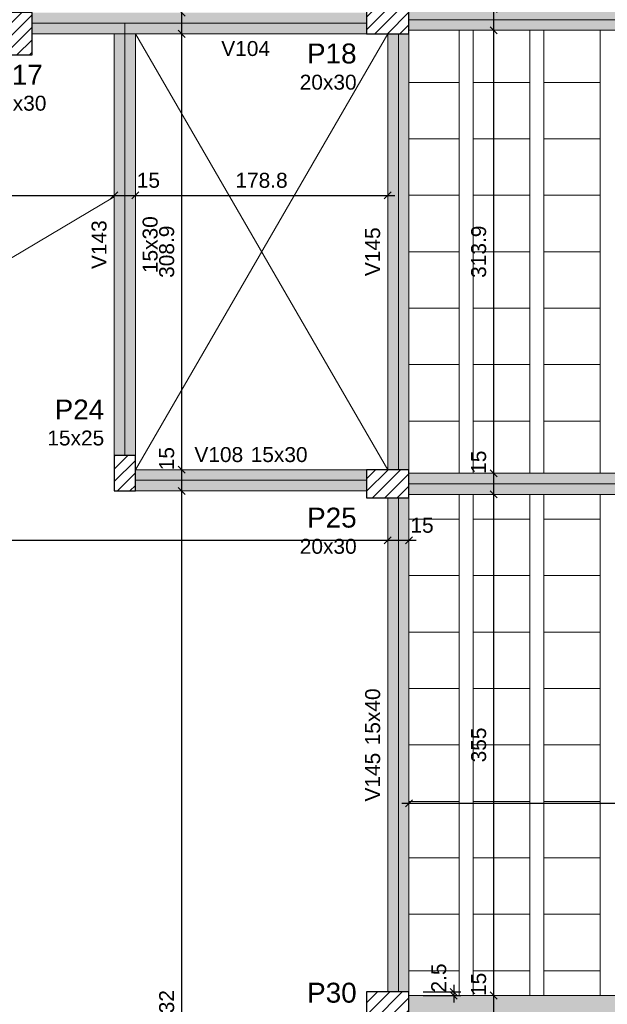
# Model space of a CAD drawing. Header units: millimetres. Extents: x 0 to 119, y 0 to 84.
# Tile 30 of 35: x 64.18 to 72.5, y 54.75 to 68.71. Entities that reach past the tile are written whole.
import ezdxf

# ---------------------------------------------------------------- set-up
doc = ezdxf.new("R2010")
doc.units = ezdxf.units.MM
doc.header["$MEASUREMENT"] = 0
doc.linetypes.add('NULL', pattern=[0])
doc.layers.get('0').update_dxf_attribs({"lineweight": 18})
for name, color, linetype, lineweight in [('FO-Aberturas', 7, 'Continuous', 5), ('FO-Cotas', 5, 'Continuous', 5), ('FO-Eixos', 5, 'Continuous', 5), ('FO-Hachura pilar que passa', 19, 'Continuous', 5), ('FO-Hachura viga', 43, 'Continuous', 5), ('FO-Hachuras das lajes', 1, 'Continuous', 20), ('FO-Pilares', 4, 'Continuous', 30), ('FO-Textos das vigas', 7, 'Continuous', 5), ('FO-Textos dos pilares', 7, 'Continuous', 5), ('FO-Vigas', 1, 'Continuous', 20)]:
    doc.layers.add(name, color=color, linetype=linetype, lineweight=lineweight)
doc.styles.add('Arial', font='txt')
doc.dimstyles.new('UM_50.000000', dxfattribs={"dimtxt": 0.18, "dimasz": 0.1, "dimexe": 0.1, "dimexo": 0.2, "dimgap": 0, "dimtad": 1, "dimtih": 1, "dimtoh": 1, "dimdec": 1, "dimlfac": 50, "dimzin": 0, "dimdsep": 46, "dimtxsty": 'Standard', "dimcen": 0.09, "dimdle": 0.1, "dimadec": 1, "dimazin": 2, "dimtfac": 1, "dimtdec": 4, "dimtofl": 0, "dimtmove": 0, "dimatfit": 3, "dimfxl": 1, "dimtolj": 1, "dimarcsym": 0})

# ---------------------------------------------------------------- blocks, each defined once
blk = doc.blocks.new('_Oblique')
at = {"color": 0, "linetype": 'ByBlock', "lineweight": -2}
blk.add_line((-0.5, -0.5), (0.5, 0.5), dxfattribs=at)
blk = doc.blocks.new('*D116')
at = {"layer": 'Defpoints', "color": 0}
for p in [(69.695, 57.602), (79.315, 57.602), (79.315, 57.602)]:
    blk.add_point(p, dxfattribs=at)
at = {"layer": 'FO-Cotas', "color": 0, "lineweight": -2}
blk.add_line((69.595, 57.602), (79.415, 57.602), dxfattribs=at)
at = {"layer": 'FO-Cotas', "color": 0, "lineweight": -2, "xscale": 0.1, "yscale": 0.1, "zscale": 0.1, "rotation": 180}
blk.add_blockref('_Oblique', (69.695, 57.602), dxfattribs=at)
at = {"layer": 'FO-Cotas', "color": 0, "lineweight": -2, "xscale": 0.1, "yscale": 0.1, "zscale": 0.1}
blk.add_blockref('_Oblique', (79.315, 57.602), dxfattribs=at)
at = {"layer": 'FO-Cotas', "color": 7, "insert": (74.505, 57.814), "char_height": 0.2118, "attachment_point": 5, "rotation": 0.0057, "style": 'Arial'}
blk.add_mtext('\\A1;481', dxfattribs=at)
blk = doc.blocks.new('*D119')
at = {"layer": 'Defpoints', "color": 0}
for p in [(23.058, 61.328), (69.395, 61.328), (69.395, 61.328)]:
    blk.add_point(p, dxfattribs=at)
at = {"layer": 'FO-Cotas', "color": 0, "lineweight": -2}
blk.add_line((22.958, 61.328), (69.495, 61.328), dxfattribs=at)
at = {"layer": 'FO-Cotas', "color": 0, "lineweight": -2, "xscale": 0.1, "yscale": 0.1, "zscale": 0.1, "rotation": 180}
blk.add_blockref('_Oblique', (23.058, 61.328), dxfattribs=at)
at = {"layer": 'FO-Cotas', "color": 0, "lineweight": -2, "xscale": 0.1, "yscale": 0.1, "zscale": 0.1}
blk.add_blockref('_Oblique', (69.395, 61.328), dxfattribs=at)
at = {"layer": 'FO-Cotas', "color": 7, "insert": (46.226, 61.54), "char_height": 0.2118, "attachment_point": 5, "rotation": 0.0057, "style": 'Arial'}
blk.add_mtext('\\A1;2316.8', dxfattribs=at)
blk = doc.blocks.new('*D120')
at = {"layer": 'Defpoints', "color": 0}
for p in [(69.395, 61.328), (69.695, 61.328), (69.695, 61.328)]:
    blk.add_point(p, dxfattribs=at)
at = {"layer": 'FO-Cotas', "color": 0, "lineweight": -2}
blk.add_line((69.295, 61.328), (69.795, 61.328), dxfattribs=at)
at = {"layer": 'FO-Cotas', "color": 0, "lineweight": -2, "xscale": 0.1, "yscale": 0.1, "zscale": 0.1, "rotation": 180}
blk.add_blockref('_Oblique', (69.395, 61.328), dxfattribs=at)
at = {"layer": 'FO-Cotas', "color": 0, "lineweight": -2, "xscale": 0.1, "yscale": 0.1, "zscale": 0.1}
blk.add_blockref('_Oblique', (69.695, 61.328), dxfattribs=at)
at = {"layer": 'FO-Cotas', "color": 7, "insert": (69.88, 61.54), "char_height": 0.2118, "attachment_point": 5, "rotation": 0.0057, "style": 'Arial'}
blk.add_mtext('\\A1;15', dxfattribs=at)
blk = doc.blocks.new('*D125')
at = {"layer": 'Defpoints', "color": 0}
for p in [(23.058, 66.216), (65.518, 66.216), (65.518, 66.216)]:
    blk.add_point(p, dxfattribs=at)
at = {"layer": 'FO-Cotas', "color": 0, "lineweight": -2}
blk.add_line((22.958, 66.216), (65.618, 66.216), dxfattribs=at)
at = {"layer": 'FO-Cotas', "color": 0, "lineweight": -2, "xscale": 0.1, "yscale": 0.1, "zscale": 0.1, "rotation": 180}
blk.add_blockref('_Oblique', (23.058, 66.216), dxfattribs=at)
at = {"layer": 'FO-Cotas', "color": 0, "lineweight": -2, "xscale": 0.1, "yscale": 0.1, "zscale": 0.1}
blk.add_blockref('_Oblique', (65.518, 66.216), dxfattribs=at)
at = {"layer": 'FO-Cotas', "color": 7, "insert": (44.288, 66.428), "char_height": 0.2118, "attachment_point": 5, "rotation": 0.0057, "style": 'Arial'}
blk.add_mtext('\\A1;2123', dxfattribs=at)
blk = doc.blocks.new('*D126')
at = {"layer": 'Defpoints', "color": 0}
for p in [(65.518, 66.216), (65.818, 66.216), (65.818, 66.216)]:
    blk.add_point(p, dxfattribs=at)
at = {"layer": 'FO-Cotas', "color": 0, "lineweight": -2}
blk.add_line((65.418, 66.216), (65.918, 66.216), dxfattribs=at)
at = {"layer": 'FO-Cotas', "color": 0, "lineweight": -2, "xscale": 0.1, "yscale": 0.1, "zscale": 0.1, "rotation": 180}
blk.add_blockref('_Oblique', (65.518, 66.216), dxfattribs=at)
at = {"layer": 'FO-Cotas', "color": 0, "lineweight": -2, "xscale": 0.1, "yscale": 0.1, "zscale": 0.1}
blk.add_blockref('_Oblique', (65.818, 66.216), dxfattribs=at)
at = {"layer": 'FO-Cotas', "color": 7, "insert": (66.003, 66.428), "char_height": 0.2118, "attachment_point": 5, "rotation": 0.0057, "style": 'Arial'}
blk.add_mtext('\\A1;15', dxfattribs=at)
blk = doc.blocks.new('*D127')
at = {"layer": 'Defpoints', "color": 0}
for p in [(65.818, 66.216), (69.395, 66.216), (69.395, 66.216)]:
    blk.add_point(p, dxfattribs=at)
at = {"layer": 'FO-Cotas', "color": 0, "lineweight": -2}
blk.add_line((65.718, 66.216), (69.495, 66.216), dxfattribs=at)
at = {"layer": 'FO-Cotas', "color": 0, "lineweight": -2, "xscale": 0.1, "yscale": 0.1, "zscale": 0.1, "rotation": 180}
blk.add_blockref('_Oblique', (65.818, 66.216), dxfattribs=at)
at = {"layer": 'FO-Cotas', "color": 0, "lineweight": -2, "xscale": 0.1, "yscale": 0.1, "zscale": 0.1}
blk.add_blockref('_Oblique', (69.395, 66.216), dxfattribs=at)
at = {"layer": 'FO-Cotas', "color": 7, "insert": (67.606, 66.428), "char_height": 0.2118, "attachment_point": 5, "rotation": 0.0057, "style": 'Arial'}
blk.add_mtext('\\A1;178.8', dxfattribs=at)
blk = doc.blocks.new('*D183')
at = {"layer": 'Defpoints', "color": 0}
for p in [(66.475, 62.028), (66.475, 62.028), (66.475, 47.388)]:
    blk.add_point(p, dxfattribs=at)
at = {"layer": 'FO-Cotas', "color": 0, "lineweight": -2}
blk.add_line((66.475, 47.288), (66.475, 62.128), dxfattribs=at)
at = {"layer": 'FO-Cotas', "color": 0, "lineweight": -2, "xscale": 0.1, "yscale": 0.1, "zscale": 0.1}
for p, rotation in [((66.475, 62.028), 90), ((66.475, 47.388), 270)]:
    blk.add_blockref('_Oblique', p, dxfattribs=dict(at, rotation=rotation))
at = {"layer": 'FO-Cotas', "color": 7, "insert": (66.263, 54.708), "char_height": 0.2118, "attachment_point": 5, "rotation": 90, "style": 'Arial'}
blk.add_mtext('\\A1;732', dxfattribs=at)
blk = doc.blocks.new('*D184')
at = {"layer": 'Defpoints', "color": 0}
for p in [(66.475, 62.328), (66.475, 62.328), (66.475, 62.028)]:
    blk.add_point(p, dxfattribs=at)
at = {"layer": 'FO-Cotas', "color": 0, "lineweight": -2}
blk.add_line((66.475, 61.928), (66.475, 62.428), dxfattribs=at)
at = {"layer": 'FO-Cotas', "color": 0, "lineweight": -2, "xscale": 0.1, "yscale": 0.1, "zscale": 0.1}
for p, rotation in [((66.475, 62.328), 90), ((66.475, 62.028), 270)]:
    blk.add_blockref('_Oblique', p, dxfattribs=dict(at, rotation=rotation))
at = {"layer": 'FO-Cotas', "color": 7, "insert": (66.263, 62.485), "char_height": 0.2118, "attachment_point": 5, "rotation": 90, "style": 'Arial'}
blk.add_mtext('\\A1;15', dxfattribs=at)
blk = doc.blocks.new('*D185')
at = {"layer": 'Defpoints', "color": 0}
for p in [(66.475, 68.505), (66.475, 68.505), (66.475, 62.328)]:
    blk.add_point(p, dxfattribs=at)
at = {"layer": 'FO-Cotas', "color": 0, "lineweight": -2}
blk.add_line((66.475, 62.228), (66.475, 68.605), dxfattribs=at)
at = {"layer": 'FO-Cotas', "color": 0, "lineweight": -2, "xscale": 0.1, "yscale": 0.1, "zscale": 0.1}
for p, rotation in [((66.475, 68.505), 90), ((66.475, 62.328), 270)]:
    blk.add_blockref('_Oblique', p, dxfattribs=dict(at, rotation=rotation))
at = {"layer": 'FO-Cotas', "color": 7, "insert": (66.263, 65.417), "char_height": 0.2118, "attachment_point": 5, "rotation": 90, "style": 'Arial'}
blk.add_mtext('\\A1;308.9', dxfattribs=at)
blk = doc.blocks.new('*D186')
at = {"layer": 'Defpoints', "color": 0}
for p in [(66.475, 68.805), (66.475, 68.805), (66.475, 68.505)]:
    blk.add_point(p, dxfattribs=at)
at = {"layer": 'FO-Cotas', "color": 0, "lineweight": -2}
blk.add_line((66.475, 68.405), (66.475, 68.905), dxfattribs=at)
at = {"layer": 'FO-Cotas', "color": 0, "lineweight": -2, "xscale": 0.1, "yscale": 0.1, "zscale": 0.1}
for p, rotation in [((66.475, 68.805), 90), ((66.475, 68.505), 270)]:
    blk.add_blockref('_Oblique', p, dxfattribs=dict(at, rotation=rotation))
at = {"layer": 'FO-Cotas', "color": 7, "insert": (66.263, 68.963), "char_height": 0.2118, "attachment_point": 5, "rotation": 90, "style": 'Arial'}
blk.add_mtext('\\A1;15', dxfattribs=at)
blk = doc.blocks.new('*D187')
at = {"layer": 'Defpoints', "color": 0}
for p in [(66.475, 75.108), (66.475, 75.108), (66.475, 68.805)]:
    blk.add_point(p, dxfattribs=at)
at = {"layer": 'FO-Cotas', "color": 0, "lineweight": -2}
blk.add_line((66.475, 68.705), (66.475, 75.208), dxfattribs=at)
at = {"layer": 'FO-Cotas', "color": 0, "lineweight": -2, "xscale": 0.1, "yscale": 0.1, "zscale": 0.1}
for p, rotation in [((66.475, 75.108), 90), ((66.475, 68.805), 270)]:
    blk.add_blockref('_Oblique', p, dxfattribs=dict(at, rotation=rotation))
at = {"layer": 'FO-Cotas', "color": 7, "insert": (66.263, 71.957), "char_height": 0.2118, "attachment_point": 5, "rotation": 90, "style": 'Arial'}
blk.add_mtext('\\A1;315.1', dxfattribs=at)
blk = doc.blocks.new('*D195')
at = {"layer": 'Defpoints', "color": 0}
for p in [(70.895, 54.878), (70.895, 54.878), (70.895, 54.578)]:
    blk.add_point(p, dxfattribs=at)
at = {"layer": 'FO-Cotas', "color": 0, "lineweight": -2}
blk.add_line((70.895, 54.478), (70.895, 54.978), dxfattribs=at)
at = {"layer": 'FO-Cotas', "color": 0, "lineweight": -2, "xscale": 0.1, "yscale": 0.1, "zscale": 0.1}
for p, rotation in [((70.895, 54.878), 90), ((70.895, 54.578), 270)]:
    blk.add_blockref('_Oblique', p, dxfattribs=dict(at, rotation=rotation))
at = {"layer": 'FO-Cotas', "color": 7, "insert": (70.683, 55.035), "char_height": 0.2118, "attachment_point": 5, "rotation": 90, "style": 'Arial'}
blk.add_mtext('\\A1;15', dxfattribs=at)
blk = doc.blocks.new('*D196')
at = {"layer": 'Defpoints', "color": 0}
for p in [(70.895, 61.978), (70.895, 61.978), (70.895, 54.878)]:
    blk.add_point(p, dxfattribs=at)
at = {"layer": 'FO-Cotas', "color": 0, "lineweight": -2}
blk.add_line((70.895, 54.778), (70.895, 62.078), dxfattribs=at)
at = {"layer": 'FO-Cotas', "color": 0, "lineweight": -2, "xscale": 0.1, "yscale": 0.1, "zscale": 0.1}
for p, rotation in [((70.895, 61.978), 90), ((70.895, 54.878), 270)]:
    blk.add_blockref('_Oblique', p, dxfattribs=dict(at, rotation=rotation))
at = {"layer": 'FO-Cotas', "color": 7, "insert": (70.683, 58.428), "char_height": 0.2118, "attachment_point": 5, "rotation": 90, "style": 'Arial'}
blk.add_mtext('\\A1;355', dxfattribs=at)
blk = doc.blocks.new('*D197')
at = {"layer": 'Defpoints', "color": 0}
for p in [(70.895, 62.278), (70.895, 62.278), (70.895, 61.978)]:
    blk.add_point(p, dxfattribs=at)
at = {"layer": 'FO-Cotas', "color": 0, "lineweight": -2}
blk.add_line((70.895, 61.878), (70.895, 62.378), dxfattribs=at)
at = {"layer": 'FO-Cotas', "color": 0, "lineweight": -2, "xscale": 0.1, "yscale": 0.1, "zscale": 0.1}
for p, rotation in [((70.895, 62.278), 90), ((70.895, 61.978), 270)]:
    blk.add_blockref('_Oblique', p, dxfattribs=dict(at, rotation=rotation))
at = {"layer": 'FO-Cotas', "color": 7, "insert": (70.683, 62.435), "char_height": 0.2118, "attachment_point": 5, "rotation": 90, "style": 'Arial'}
blk.add_mtext('\\A1;15', dxfattribs=at)
blk = doc.blocks.new('*D198')
at = {"layer": 'Defpoints', "color": 0}
for p in [(70.895, 68.555), (70.895, 68.555), (70.895, 62.278)]:
    blk.add_point(p, dxfattribs=at)
at = {"layer": 'FO-Cotas', "color": 0, "lineweight": -2}
blk.add_line((70.895, 62.178), (70.895, 68.655), dxfattribs=at)
at = {"layer": 'FO-Cotas', "color": 0, "lineweight": -2, "xscale": 0.1, "yscale": 0.1, "zscale": 0.1}
for p, rotation in [((70.895, 68.555), 90), ((70.895, 62.278), 270)]:
    blk.add_blockref('_Oblique', p, dxfattribs=dict(at, rotation=rotation))
at = {"layer": 'FO-Cotas', "color": 7, "insert": (70.683, 65.417), "char_height": 0.2118, "attachment_point": 5, "rotation": 90, "style": 'Arial'}
blk.add_mtext('\\A1;313.9', dxfattribs=at)
blk = doc.blocks.new('*D199')
at = {"layer": 'Defpoints', "color": 0}
for p in [(70.895, 68.855), (70.895, 68.855), (70.895, 68.555)]:
    blk.add_point(p, dxfattribs=at)
at = {"layer": 'FO-Cotas', "color": 0, "lineweight": -2}
blk.add_line((70.895, 68.455), (70.895, 68.955), dxfattribs=at)
at = {"layer": 'FO-Cotas', "color": 0, "lineweight": -2, "xscale": 0.1, "yscale": 0.1, "zscale": 0.1}
for p, rotation in [((70.895, 68.855), 90), ((70.895, 68.555), 270)]:
    blk.add_blockref('_Oblique', p, dxfattribs=dict(at, rotation=rotation))
at = {"layer": 'FO-Cotas', "color": 7, "insert": (70.683, 69.013), "char_height": 0.2118, "attachment_point": 5, "rotation": 90, "style": 'Arial'}
blk.add_mtext('\\A1;15', dxfattribs=at)
blk = doc.blocks.new('*D225')
at = {"layer": 'Defpoints', "color": 0}
for p in [(69.695, 54.928), (69.695, 54.878), (70.33, 54.878)]:
    blk.add_point(p, dxfattribs=at)
at = {"layer": 'FO-Cotas', "color": 0, "lineweight": -2}
for p, q in [((70.33, 55.028), (70.33, 54.778)), ((69.895, 54.928), (70.43, 54.928)), ((69.895, 54.878), (70.43, 54.878))]:
    blk.add_line(p, q, dxfattribs=at)
at = {"layer": 'FO-Cotas', "color": 0, "lineweight": -2, "xscale": 0.1, "yscale": 0.1, "zscale": 0.1}
for p, rotation in [((70.33, 54.928), 90), ((70.33, 54.878), 270)]:
    blk.add_blockref('_Oblique', p, dxfattribs=dict(at, rotation=rotation))
at = {"layer": 'FO-Cotas', "color": 7, "insert": (70.118, 55.126), "char_height": 0.2118, "attachment_point": 5, "rotation": 90, "style": 'Arial'}
blk.add_mtext('\\A1;2.5', dxfattribs=at)

msp = doc.modelspace()

# ---------------------------------------------------------------- hatches: boundary and pattern name
at = {"layer": 'FO-Hachura pilar que passa', "linetype": 'Continuous'}
h = msp.add_hatch(dxfattribs=at)
h.set_pattern_fill('ANSI31', color=19, style=0)
h.paths.add_polyline_path([(63.9546, 68.2068), (64.1546, 68.2068), (64.3546, 68.2068), (64.3546, 68.5068), (64.3546, 68.8068), (64.1546, 68.8068), (63.9546, 68.8068), (63.9546, 68.5068)])
h = msp.add_hatch(dxfattribs=at)
h.set_pattern_fill('ANSI31', color=19, style=0)
h.paths.add_polyline_path([(69.0942, 68.9054), (69.0942, 68.7054), (69.0942, 68.5054), (69.3942, 68.5054), (69.6942, 68.5054), (69.6942, 68.7054), (69.6942, 68.9054), (69.3942, 68.9054)])
h = msp.add_hatch(dxfattribs=at)
h.set_pattern_fill('ANSI31', color=19, style=0)
h.paths.add_polyline_path([(65.518, 62.0282), (65.668, 62.0282), (65.818, 62.0282), (65.818, 62.2782), (65.818, 62.5282), (65.668, 62.5282), (65.518, 62.5282), (65.518, 62.2782)])
h = msp.add_hatch(dxfattribs=at)
h.set_pattern_fill('ANSI31', color=19, style=0)
h.paths.add_polyline_path([(69.0946, 62.3282), (69.0946, 62.1282), (69.0946, 61.9282), (69.3946, 61.9282), (69.6946, 61.9282), (69.6946, 62.1282), (69.6946, 62.3282), (69.3946, 62.3282)])
h = msp.add_hatch(dxfattribs=at)
h.set_pattern_fill('ANSI31', color=19, style=0)
h.paths.add_polyline_path([(69.0946, 54.9282), (69.0946, 54.7282), (69.0946, 54.5282), (69.3946, 54.5282), (69.6946, 54.5282), (69.6946, 54.7282), (69.6946, 54.9282), (69.3946, 54.9282)])
at = {"layer": 'FO-Hachura viga', "linetype": 'Continuous'}
for points in [[(65.668, 68.8054), (65.668, 68.8054), (64.3546, 68.8054), (64.3546, 68.5052), (65.668, 68.5052), (65.668, 68.8054)], [(69.0942, 68.8054), (69.0942, 68.8054), (65.668, 68.8054), (65.668, 68.5054), (69.0942, 68.5054), (69.0942, 68.8054)], [(79.0146, 68.8554), (79.0146, 68.8554), (69.6942, 68.8554), (69.6942, 68.5554), (79.0146, 68.5554), (79.0146, 68.8554)], [(65.8178, 68.5054), (65.8178, 68.5054), (65.668, 68.6554), (65.518, 68.5052), (65.518, 62.528), (65.8178, 62.528), (65.8178, 68.5054)], [(69.6946, 68.5054), (69.6946, 68.5054), (69.3946, 68.5054), (69.3946, 62.328), (69.6946, 62.328), (69.6946, 68.5054)], [(69.0946, 62.328), (69.0946, 62.328), (65.818, 62.328), (65.818, 62.028), (69.0946, 62.028), (69.0946, 62.328)], [(79.0152, 62.278), (79.0152, 62.278), (69.6946, 62.278), (69.6946, 61.978), (79.0152, 61.978), (79.0152, 62.278)], [(69.6946, 61.928), (69.6946, 61.928), (69.3946, 61.928), (69.3946, 54.9282), (69.6946, 54.9282), (69.6946, 61.928)], [(79.0152, 54.8782), (79.0152, 54.8782), (69.6946, 54.8782), (69.6946, 54.5782), (79.0152, 54.5782), (79.0152, 54.8782)]]:
    msp.add_hatch(color=43, dxfattribs=at).paths.add_polyline_path(points)

# ---------------------------------------------------------------- linework, layer by layer
at = {"layer": 'FO-Aberturas'}
for p, q in [((65.818, 62.3282), (69.395, 68.5052)), ((69.395, 62.3282), (65.818, 68.5052)), ((23.158, 40.9752), (65.518, 66.1972))]:
    msp.add_line(p, q, dxfattribs=at)
at = {"layer": 'FO-Eixos'}
for p, q in [((64.3546, 68.6554), (65.668, 68.6554)), ((65.668, 62.5282), (65.668, 68.6554)), ((65.668, 68.6554), (69.0942, 68.6554)), ((69.6942, 68.7054), (79.0148, 68.7054)), ((69.5446, 62.3282), (69.5446, 68.5054)), ((65.818, 62.1782), (69.0946, 62.1782)), ((69.6946, 62.1282), (79.0152, 62.1282)), ((69.5446, 54.9282), (69.5446, 61.9282))]:
    msp.add_line(p, q, dxfattribs=at)
for points in [[(69.694, 67.8172), (70.405, 67.8172), (70.405, 68.5552)], [(70.605, 68.5552), (70.605, 67.8172), (71.405, 67.8172), (71.405, 68.5552)], [(71.605, 68.5552), (71.605, 67.8172), (72.405, 67.8172), (72.405, 68.5552)], [(69.694, 67.0172), (70.405, 67.0172), (70.405, 67.8172), (69.694, 67.8172)], [(69.694, 66.2172), (70.405, 66.2172), (70.405, 67.0172), (69.694, 67.0172)], [(69.694, 65.4172), (70.405, 65.4172), (70.405, 66.2172), (69.694, 66.2172)], [(69.694, 64.6172), (70.405, 64.6172), (70.405, 65.4172), (69.694, 65.4172)], [(69.695, 63.8172), (70.405, 63.8172), (70.405, 64.6172), (69.694, 64.6172)], [(69.695, 63.0172), (70.405, 63.0172), (70.405, 63.8172), (69.695, 63.8172)], [(70.405, 62.2782), (70.405, 63.0172), (69.695, 63.0172)], [(71.405, 62.2782), (71.405, 63.0172), (70.605, 63.0172), (70.605, 62.2782)], [(72.405, 62.2782), (72.405, 63.0172), (71.605, 63.0172), (71.605, 62.2782)], [(69.695, 61.6282), (70.405, 61.6282), (70.405, 61.9782)], [(70.605, 61.9782), (70.605, 61.6282), (71.405, 61.6282), (71.405, 61.9782)], [(71.605, 61.9782), (71.605, 61.6282), (72.405, 61.6282), (72.405, 61.9782)], [(69.695, 60.8282), (70.405, 60.8282), (70.405, 61.6282), (69.695, 61.6282)], [(69.695, 60.0282), (70.405, 60.0282), (70.405, 60.8282), (69.695, 60.8282)], [(69.695, 59.2282), (70.405, 59.2282), (70.405, 60.0282), (69.695, 60.0282)], [(69.695, 58.4282), (70.405, 58.4282), (70.405, 59.2282), (69.695, 59.2282)], [(69.695, 57.6282), (70.405, 57.6282), (70.405, 58.4282), (69.695, 58.4282)], [(69.695, 56.8282), (70.405, 56.8282), (70.405, 57.6282), (69.695, 57.6282)], [(69.695, 56.0282), (70.405, 56.0282), (70.405, 56.8282), (69.695, 56.8282)], [(69.695, 55.2282), (70.405, 55.2282), (70.405, 56.0282), (69.695, 56.0282)], [(70.405, 54.8782), (70.405, 55.2282), (69.695, 55.2282)], [(71.405, 54.8782), (71.405, 55.2282), (70.605, 55.2282), (70.605, 54.8782)], [(72.405, 54.8782), (72.405, 55.2282), (71.605, 55.2282), (71.605, 54.8782)]]:
    msp.add_lwpolyline(points, dxfattribs=at)
for points in [[(71.405, 67.0172), (71.405, 67.8172), (70.605, 67.8172), (70.605, 67.0172), (71.405, 67.0172)], [(72.405, 67.0172), (72.405, 67.8172), (71.605, 67.8172), (71.605, 67.0172), (72.405, 67.0172)], [(71.405, 66.2172), (71.405, 67.0172), (70.605, 67.0172), (70.605, 66.2172), (71.405, 66.2172)], [(72.405, 66.2172), (72.405, 67.0172), (71.605, 67.0172), (71.605, 66.2172), (72.405, 66.2172)], [(71.405, 65.4172), (71.405, 66.2172), (70.605, 66.2172), (70.605, 65.4172), (71.405, 65.4172)], [(72.405, 65.4172), (72.405, 66.2172), (71.605, 66.2172), (71.605, 65.4172), (72.405, 65.4172)], [(71.405, 64.6172), (71.405, 65.4172), (70.605, 65.4172), (70.605, 64.6172), (71.405, 64.6172)], [(72.405, 64.6172), (72.405, 65.4172), (71.605, 65.4172), (71.605, 64.6172), (72.405, 64.6172)], [(71.405, 63.8172), (71.405, 64.6172), (70.605, 64.6172), (70.605, 63.8172), (71.405, 63.8172)], [(72.405, 63.8172), (72.405, 64.6172), (71.605, 64.6172), (71.605, 63.8172), (72.405, 63.8172)], [(71.405, 63.0172), (71.405, 63.8172), (70.605, 63.8172), (70.605, 63.0172), (71.405, 63.0172)], [(72.405, 63.0172), (72.405, 63.8172), (71.605, 63.8172), (71.605, 63.0172), (72.405, 63.0172)], [(71.405, 60.8282), (71.405, 61.6282), (70.605, 61.6282), (70.605, 60.8282), (71.405, 60.8282)], [(72.405, 60.8282), (72.405, 61.6282), (71.605, 61.6282), (71.605, 60.8282), (72.405, 60.8282)], [(71.405, 60.0282), (71.405, 60.8282), (70.605, 60.8282), (70.605, 60.0282), (71.405, 60.0282)], [(72.405, 60.0282), (72.405, 60.8282), (71.605, 60.8282), (71.605, 60.0282), (72.405, 60.0282)], [(71.405, 59.2282), (71.405, 60.0282), (70.605, 60.0282), (70.605, 59.2282), (71.405, 59.2282)], [(72.405, 59.2282), (72.405, 60.0282), (71.605, 60.0282), (71.605, 59.2282), (72.405, 59.2282)], [(71.405, 58.4282), (71.405, 59.2282), (70.605, 59.2282), (70.605, 58.4282), (71.405, 58.4282)], [(72.405, 58.4282), (72.405, 59.2282), (71.605, 59.2282), (71.605, 58.4282), (72.405, 58.4282)], [(71.405, 57.6282), (71.405, 58.4282), (70.605, 58.4282), (70.605, 57.6282), (71.405, 57.6282)], [(72.405, 57.6282), (72.405, 58.4282), (71.605, 58.4282), (71.605, 57.6282), (72.405, 57.6282)], [(71.405, 56.8282), (71.405, 57.6282), (70.605, 57.6282), (70.605, 56.8282), (71.405, 56.8282)], [(72.405, 56.8282), (72.405, 57.6282), (71.605, 57.6282), (71.605, 56.8282), (72.405, 56.8282)], [(71.405, 56.0282), (71.405, 56.8282), (70.605, 56.8282), (70.605, 56.0282), (71.405, 56.0282)], [(72.405, 56.0282), (72.405, 56.8282), (71.605, 56.8282), (71.605, 56.0282), (72.405, 56.0282)], [(71.405, 55.2282), (71.405, 56.0282), (70.605, 56.0282), (70.605, 55.2282), (71.405, 55.2282)], [(72.405, 55.2282), (72.405, 56.0282), (71.605, 56.0282), (71.605, 55.2282), (72.405, 55.2282)]]:
    msp.add_lwpolyline(points, close=True, dxfattribs=at)
at = {"layer": 'FO-Hachuras das lajes'}
for p, q in [((70.405, 68.5052), (70.405, 68.5552)), ((70.605, 68.5052), (70.605, 68.5552)), ((71.405, 68.5052), (71.405, 68.5552)), ((71.605, 68.5052), (71.605, 68.5552)), ((72.405, 68.5052), (72.405, 68.5552)), ((70.405, 62.3282), (70.405, 68.5052)), ((70.605, 62.3282), (70.605, 68.5052)), ((71.405, 62.3282), (71.405, 68.5052)), ((71.605, 62.3282), (71.605, 68.5052)), ((72.405, 62.3282), (72.405, 68.5052)), ((70.405, 62.2782), (70.405, 62.3282)), ((70.605, 62.2782), (70.605, 62.3282)), ((71.405, 62.2782), (71.405, 62.3282)), ((71.605, 62.2782), (71.605, 62.3282)), ((72.405, 62.2782), (72.405, 62.3282)), ((70.405, 61.9282), (70.405, 61.9782)), ((70.605, 61.9282), (70.605, 61.9782)), ((71.405, 61.9282), (71.405, 61.9782)), ((71.605, 61.9282), (71.605, 61.9782)), ((72.405, 61.9282), (72.405, 61.9782)), ((70.405, 54.9282), (70.405, 61.9282)), ((70.605, 54.9282), (70.605, 61.9282)), ((71.405, 54.9282), (71.405, 61.9282)), ((71.605, 54.9282), (71.605, 61.9282)), ((72.405, 54.9282), (72.405, 61.9282)), ((70.405, 54.8782), (70.405, 54.9282)), ((70.605, 54.8782), (70.605, 54.9282)), ((71.405, 54.8782), (71.405, 54.9282)), ((71.605, 54.8782), (71.605, 54.9282)), ((72.405, 54.8782), (72.405, 54.9282))]:
    msp.add_line(p, q, dxfattribs=at)
at = {"layer": 'FO-Pilares'}
for points in [[(63.9546, 68.2068), (64.1546, 68.2068), (64.3546, 68.2068), (64.3546, 68.5068), (64.3546, 68.8068), (64.1546, 68.8068), (63.9546, 68.8068), (63.9546, 68.5068), (63.9546, 68.2068)], [(69.0942, 68.9054), (69.0942, 68.7054), (69.0942, 68.5054), (69.3942, 68.5054), (69.6942, 68.5054), (69.6942, 68.7054), (69.6942, 68.9054), (69.3942, 68.9054), (69.0942, 68.9054)], [(65.518, 62.0282), (65.668, 62.0282), (65.818, 62.0282), (65.818, 62.2782), (65.818, 62.5282), (65.668, 62.5282), (65.518, 62.5282), (65.518, 62.2782), (65.518, 62.0282)], [(69.0946, 62.3282), (69.0946, 62.1282), (69.0946, 61.9282), (69.3946, 61.9282), (69.6946, 61.9282), (69.6946, 62.1282), (69.6946, 62.3282), (69.3946, 62.3282), (69.0946, 62.3282)], [(69.0946, 54.9282), (69.0946, 54.7282), (69.0946, 54.5282), (69.3946, 54.5282), (69.6946, 54.5282), (69.6946, 54.7282), (69.6946, 54.9282), (69.3946, 54.9282), (69.0946, 54.9282)]]:
    msp.add_lwpolyline(points, close=True, dxfattribs=at)
at = {"layer": 'FO-Vigas'}
for p, q in [((64.3546, 68.5054), (65.668, 68.5054)), ((65.518, 62.5282), (65.518, 68.5054)), ((65.668, 68.5054), (69.0942, 68.5054)), ((65.818, 62.5282), (65.818, 68.5054)), ((69.3946, 62.3282), (69.3946, 68.5054)), ((69.6942, 68.5554), (79.0148, 68.5554)), ((69.6946, 62.3282), (69.6946, 68.5054)), ((65.818, 62.3282), (69.0946, 62.3282)), ((69.6946, 62.2782), (79.0152, 62.2782)), ((65.818, 62.0282), (69.0946, 62.0282)), ((69.6946, 61.9782), (79.0152, 61.9782)), ((69.3946, 54.9282), (69.3946, 61.9282)), ((69.6946, 54.9282), (69.6946, 61.9282)), ((69.6946, 54.8782), (79.0152, 54.8782))]:
    msp.add_line(p, q, dxfattribs=at)

# ---------------------------------------------------------------- texts
at = {"layer": 'FO-Textos das vigas', "linetype": 'NULL', "char_height": 0.2118, "line_spacing_factor": 0.798, "style": 'Arial'}
for s, insert, width, attachment_point in [('V104', (67.381, 68.1881), 1.354561, 8), ('V108', (67.346, 62.4341), 1.354561, 9), ('15x30', (67.452, 62.4341), 1.580273, 7)]:
    msp.add_mtext(s, dxfattribs=dict(at, insert=insert, width=width, attachment_point=attachment_point))
at = {"layer": 'FO-Textos das vigas', "linetype": 'NULL', "char_height": 0.2118, "rotation": 90.00021, "line_spacing_factor": 0.798, "style": 'Arial'}
for s, insert, width, attachment_point in [('15x30', (66.1361, 65.5172), 1.580273, 8), ('V143', (65.4121, 65.5172), 1.354561, 8), ('V145', (69.2891, 65.4172), 1.354561, 8), ('15x40', (69.2891, 58.4232), 1.580273, 7), ('V145', (69.2891, 58.3172), 1.354561, 9)]:
    msp.add_mtext(s, dxfattribs=dict(at, insert=insert, width=width, attachment_point=attachment_point))
at = {"layer": 'FO-Textos dos pilares', "linetype": 'NULL', "line_spacing_factor": 0.798, "style": 'Arial'}
for s, insert, char_height, width, attachment_point in [('P18', (68.953, 68.0814), 0.2824, 1.387852, 9), ('P17', (64.155, 67.7834), 0.2824, 1.387852, 8), ('20x30', (68.953, 67.7111), 0.2118, 1.580273, 9), ('20x30', (64.155, 67.4131), 0.2118, 1.580273, 8), ('P24', (65.377, 63.0404), 0.2824, 1.387852, 9), ('15x25', (65.377, 62.6691), 0.2118, 1.580273, 9), ('P25', (68.954, 61.5044), 0.2824, 1.387852, 9), ('20x30', (68.954, 61.1341), 0.2118, 1.580273, 9), ('P30', (68.954, 54.7724), 0.2824, 1.387852, 9)]:
    msp.add_mtext(s, dxfattribs=dict(at, insert=insert, char_height=char_height, width=width, attachment_point=attachment_point))

# ---------------------------------------------------------------- dimensions: what is measured, and where the dimension line sits
at = {"layer": 'FO-Cotas'}
for base, p1, p2, override, picture, middle in [((66.4746, 75.1082), (66.4746, 68.8054), (66.4746, 75.1082), {"dimtxt": 0.2118, "dimasz": 0.1, "dimexe": 0.1, "dimexo": 0.2, "dimtad": 1, "dimtih": 0, "dimtoh": 0, "dimdec": 1, "dimlfac": 50, "dimzin": 8, "dimtxsty": 'Arial', "dimblk": 'Oblique', "dimblk1": 'Oblique', "dimblk2": 'Oblique', "dimsah": 1, "dimdle": 0.1, "dimse1": 1, "dimse2": 1, "dimclrt": 7, "dimadec": 1, "dimazin": 3, "dimtmove": 2, "dimldrblk": 'Oblique'}, '*D187', (66.2628, 71.9568)), ((66.4746, 68.8054), (66.4746, 68.5054), (66.4746, 68.8054), {"dimtxt": 0.2118, "dimasz": 0.1, "dimexe": 0.1, "dimexo": 0.2, "dimtad": 1, "dimtih": 0, "dimtoh": 0, "dimdec": 1, "dimlfac": 50, "dimzin": 8, "dimtxsty": 'Arial', "dimblk": 'Oblique', "dimblk1": 'Oblique', "dimblk2": 'Oblique', "dimsah": 1, "dimdle": 0.1, "dimse1": 1, "dimse2": 1, "dimclrt": 7, "dimadec": 1, "dimazin": 3, "dimtmove": 2, "dimldrblk": 'Oblique'}, '*D186', (66.2628, 68.9627)), ((70.8946, 68.8554), (70.8946, 68.5554), (70.8946, 68.8554), {"dimtxt": 0.2118, "dimasz": 0.1, "dimexe": 0.1, "dimexo": 0.2, "dimtad": 1, "dimtih": 0, "dimtoh": 0, "dimdec": 1, "dimlfac": 50, "dimzin": 8, "dimtxsty": 'Arial', "dimblk": 'Oblique', "dimblk1": 'Oblique', "dimblk2": 'Oblique', "dimsah": 1, "dimdle": 0.1, "dimse1": 1, "dimse2": 1, "dimclrt": 7, "dimadec": 1, "dimazin": 3, "dimtmove": 2, "dimldrblk": 'Oblique'}, '*D199', (70.6828, 69.0127)), ((70.8946, 68.5554), (70.8946, 62.2782), (70.8946, 68.5554), {"dimtxt": 0.2118, "dimasz": 0.1, "dimexe": 0.1, "dimexo": 0.2, "dimtad": 1, "dimtih": 0, "dimtoh": 0, "dimdec": 1, "dimlfac": 50, "dimzin": 8, "dimtxsty": 'Arial', "dimblk": 'Oblique', "dimblk1": 'Oblique', "dimblk2": 'Oblique', "dimsah": 1, "dimdle": 0.1, "dimse1": 1, "dimse2": 1, "dimclrt": 7, "dimadec": 1, "dimazin": 3, "dimtmove": 2, "dimldrblk": 'Oblique'}, '*D198', (70.6828, 65.4168)), ((66.4746, 68.5054), (66.4746, 62.3282), (66.4746, 68.5054), {"dimtxt": 0.2118, "dimasz": 0.1, "dimexe": 0.1, "dimexo": 0.2, "dimtad": 1, "dimtih": 0, "dimtoh": 0, "dimdec": 1, "dimlfac": 50, "dimzin": 8, "dimtxsty": 'Arial', "dimblk": 'Oblique', "dimblk1": 'Oblique', "dimblk2": 'Oblique', "dimsah": 1, "dimdle": 0.1, "dimse1": 1, "dimse2": 1, "dimclrt": 7, "dimadec": 1, "dimazin": 3, "dimtmove": 2, "dimldrblk": 'Oblique'}, '*D185', (66.2628, 65.4168)), ((66.4746, 62.3282), (66.4746, 62.0282), (66.4746, 62.3282), {"dimtxt": 0.2118, "dimasz": 0.1, "dimexe": 0.1, "dimexo": 0.2, "dimtad": 1, "dimtih": 0, "dimtoh": 0, "dimdec": 1, "dimlfac": 50, "dimzin": 8, "dimtxsty": 'Arial', "dimblk": 'Oblique', "dimblk1": 'Oblique', "dimblk2": 'Oblique', "dimsah": 1, "dimdle": 0.1, "dimse1": 1, "dimse2": 1, "dimclrt": 7, "dimadec": 1, "dimazin": 3, "dimtmove": 2, "dimldrblk": 'Oblique'}, '*D184', (66.2628, 62.4855)), ((70.8946, 62.2782), (70.8946, 61.9782), (70.8946, 62.2782), {"dimtxt": 0.2118, "dimasz": 0.1, "dimexe": 0.1, "dimexo": 0.2, "dimtad": 1, "dimtih": 0, "dimtoh": 0, "dimdec": 1, "dimlfac": 50, "dimzin": 8, "dimtxsty": 'Arial', "dimblk": 'Oblique', "dimblk1": 'Oblique', "dimblk2": 'Oblique', "dimsah": 1, "dimdle": 0.1, "dimse1": 1, "dimse2": 1, "dimclrt": 7, "dimadec": 1, "dimazin": 3, "dimtmove": 2, "dimldrblk": 'Oblique'}, '*D197', (70.6828, 62.4355)), ((66.4746, 62.0282), (66.4746, 47.3882), (66.4746, 62.0282), {"dimtxt": 0.2118, "dimasz": 0.1, "dimexe": 0.1, "dimexo": 0.2, "dimtad": 1, "dimtih": 0, "dimtoh": 0, "dimdec": 1, "dimlfac": 50, "dimzin": 8, "dimtxsty": 'Arial', "dimblk": 'Oblique', "dimblk1": 'Oblique', "dimblk2": 'Oblique', "dimsah": 1, "dimdle": 0.1, "dimse1": 1, "dimse2": 1, "dimclrt": 7, "dimadec": 1, "dimazin": 3, "dimtmove": 2, "dimldrblk": 'Oblique'}, '*D183', (66.2628, 54.7082)), ((70.8946, 61.9782), (70.8946, 54.8782), (70.8946, 61.9782), {"dimtxt": 0.2118, "dimasz": 0.1, "dimexe": 0.1, "dimexo": 0.2, "dimtad": 1, "dimtih": 0, "dimtoh": 0, "dimdec": 1, "dimlfac": 50, "dimzin": 8, "dimtxsty": 'Arial', "dimblk": 'Oblique', "dimblk1": 'Oblique', "dimblk2": 'Oblique', "dimsah": 1, "dimdle": 0.1, "dimse1": 1, "dimse2": 1, "dimclrt": 7, "dimadec": 1, "dimazin": 3, "dimtmove": 2, "dimldrblk": 'Oblique'}, '*D196', (70.6828, 58.4282)), ((70.33, 54.8782), (69.6946, 54.9282), (69.6946, 54.8782), {"dimtxt": 0.2118, "dimasz": 0.1, "dimexe": 0.1, "dimexo": 0.2, "dimtad": 1, "dimtih": 0, "dimtoh": 0, "dimdec": 1, "dimlfac": 50, "dimzin": 8, "dimtxsty": 'Arial', "dimblk": 'Oblique', "dimblk1": 'Oblique', "dimblk2": 'Oblique', "dimsah": 1, "dimdle": 0.1, "dimse1": 0, "dimse2": 0, "dimclrt": 7, "dimadec": 1, "dimazin": 3, "dimtmove": 2, "dimldrblk": 'Oblique'}, '*D225', (70.1182, 55.1258)), ((70.8946, 54.8782), (70.8946, 54.5782), (70.8946, 54.8782), {"dimtxt": 0.2118, "dimasz": 0.1, "dimexe": 0.1, "dimexo": 0.2, "dimtad": 1, "dimtih": 0, "dimtoh": 0, "dimdec": 1, "dimlfac": 50, "dimzin": 8, "dimtxsty": 'Arial', "dimblk": 'Oblique', "dimblk1": 'Oblique', "dimblk2": 'Oblique', "dimsah": 1, "dimdle": 0.1, "dimse1": 1, "dimse2": 1, "dimclrt": 7, "dimadec": 1, "dimazin": 3, "dimtmove": 2, "dimldrblk": 'Oblique'}, '*D195', (70.6828, 55.0355))]:
    dim = msp.add_linear_dim(base=base, p1=p1, p2=p2, angle=90, dimstyle='UM_50.000000', override=override, dxfattribs=at)
    dim.commit()
    dim.dimension.update_dxf_attribs({"geometry": picture, "text_midpoint": middle, "dimtype": 160, "text_rotation": 90})
for base, p1, p2, picture, middle in [((65.518, 66.216), (23.058, 66.216), (65.518, 66.216), '*D125', (44.288, 66.4278)), ((65.818, 66.216), (65.518, 66.216), (65.818, 66.216), '*D126', (66.0033, 66.4278)), ((69.3946, 66.216), (65.818, 66.216), (69.3946, 66.216), '*D127', (67.6063, 66.4278)), ((69.3946, 61.3282), (23.058, 61.3282), (69.3946, 61.3282), '*D119', (46.2263, 61.54)), ((69.6946, 61.3282), (69.3946, 61.3282), (69.6946, 61.3282), '*D120', (69.8799, 61.54)), ((79.315, 57.6022), (69.6946, 57.6022), (79.315, 57.6022), '*D116', (74.5048, 57.814))]:
    dim = msp.add_linear_dim(base=base, p1=p1, p2=p2, dimstyle='UM_50.000000', override={"dimtxt": 0.2118, "dimasz": 0.1, "dimexe": 0.1, "dimexo": 0.2, "dimtad": 1, "dimtih": 0, "dimtoh": 0, "dimdec": 1, "dimlfac": 50, "dimzin": 8, "dimtxsty": 'Arial', "dimblk": 'Oblique', "dimblk1": 'Oblique', "dimblk2": 'Oblique', "dimsah": 1, "dimdle": 0.1, "dimse1": 1, "dimse2": 1, "dimclrt": 7, "dimadec": 1, "dimazin": 3, "dimtmove": 2, "dimldrblk": 'Oblique'}, dxfattribs=at)
    dim.commit()
    dim.dimension.update_dxf_attribs({"geometry": picture, "text_midpoint": middle, "dimtype": 160, "text_rotation": 0.00573})

doc.saveas('drawing.dxf')
